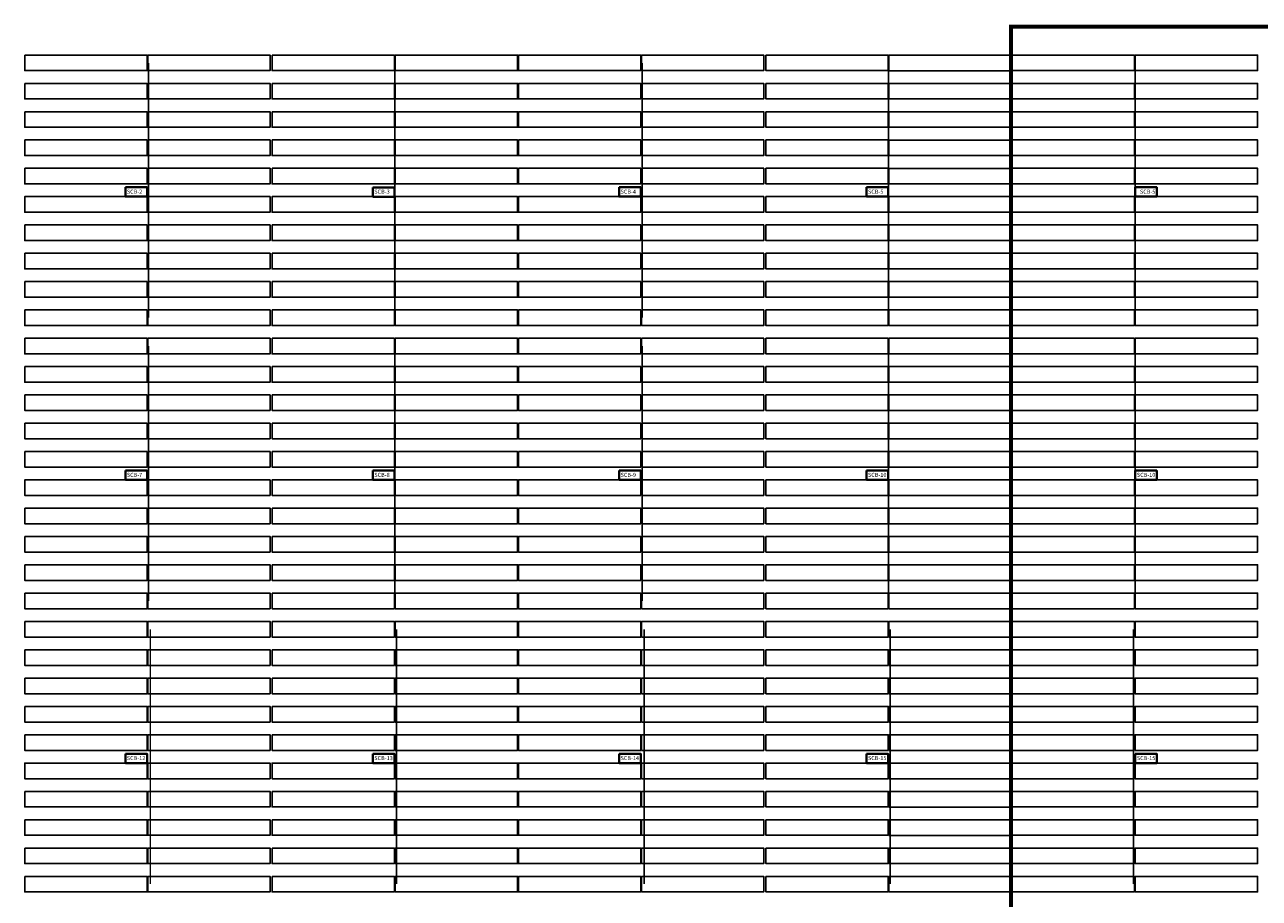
# Model space of a CAD drawing. Header units: inches. Extents: x 727810 to 1461440, y 2714588 to 5435005.
# Tile 63 of 233: x 728397 to 728702, y 2716105 to 2716320. Entities that reach past the tile are written whole.
import ezdxf

# ---------------------------------------------------------------- set-up
doc = ezdxf.new("R2010")
doc.units = ezdxf.units.IN
doc.header["$MEASUREMENT"] = 0
for name, color, linetype in [('BHEL Make', 1, 'Continuous'), ('Mundra 335', 7, 'Continuous'), ('POLYLINE', 3, 'Continuous'), ('SCB', 7, 'Continuous'), ('table number', 51, 'Continuous'), ('tranch', 7, 'Continuous')]:
    doc.layers.add(name, color=color, linetype=linetype)
doc.styles.get("Standard").update_dxf_attribs({"font": 'arial.ttf'})

# ---------------------------------------------------------------- blocks, each defined once
blk = doc.blocks.new('245')
at = {"layer": 'SCB', "lineweight": 40}
for points in [[(727940.22, 2716280.28), (727945.56, 2716280.28), (727945.56, 2716277.98)], [(727945.56, 2716277.98), (727940.22, 2716277.98), (727940.22, 2716280.28)]]:
    blk.add_lwpolyline(points, dxfattribs=at)

msp = doc.modelspace()

# ---------------------------------------------------------------- linework, layer by layer
at = {"layer": 'BHEL Make', "color": 1}
for points in [[(728580.51483, 2716312.97565), (728610.73483, 2716312.97565), (728610.73483, 2716309.11565), (728580.51483, 2716309.11565), (728580.51483, 2716312.97565)], [(728610.93476, 2716312.9704), (728641.15476, 2716312.9704), (728641.15476, 2716309.1104), (728610.93476, 2716309.1104), (728610.93476, 2716312.9704)], [(728641.35473, 2716312.97567), (728671.57473, 2716312.97567), (728671.57473, 2716309.11567), (728641.35473, 2716309.11567), (728641.35473, 2716312.97567)], [(728671.77483, 2716312.97565), (728701.99483, 2716312.97565), (728701.99483, 2716309.11565), (728671.77483, 2716309.11565), (728671.77483, 2716312.97565)], [(728580.51483, 2716305.97565), (728610.73483, 2716305.97565), (728610.73483, 2716302.11565), (728580.51483, 2716302.11565), (728580.51483, 2716305.97565)], [(728610.93476, 2716305.9704), (728641.15476, 2716305.9704), (728641.15476, 2716302.1104), (728610.93476, 2716302.1104), (728610.93476, 2716305.9704)], [(728641.35473, 2716305.97567), (728671.57473, 2716305.97567), (728671.57473, 2716302.11567), (728641.35473, 2716302.11567), (728641.35473, 2716305.97567)], [(728671.77483, 2716305.97565), (728701.99483, 2716305.97565), (728701.99483, 2716302.11565), (728671.77483, 2716302.11565), (728671.77483, 2716305.97565)], [(728580.51483, 2716298.97565), (728610.73483, 2716298.97565), (728610.73483, 2716295.11565), (728580.51483, 2716295.11565), (728580.51483, 2716298.97565)], [(728610.93476, 2716298.9704), (728641.15476, 2716298.9704), (728641.15476, 2716295.1104), (728610.93476, 2716295.1104), (728610.93476, 2716298.9704)], [(728641.35473, 2716298.97567), (728671.57473, 2716298.97567), (728671.57473, 2716295.11567), (728641.35473, 2716295.11567), (728641.35473, 2716298.97567)], [(728671.77483, 2716298.97565), (728701.99483, 2716298.97565), (728701.99483, 2716295.11565), (728671.77483, 2716295.11565), (728671.77483, 2716298.97565)], [(728580.51483, 2716291.97565), (728610.73483, 2716291.97565), (728610.73483, 2716288.11565), (728580.51483, 2716288.11565), (728580.51483, 2716291.97565)], [(728610.93476, 2716291.9704), (728641.15476, 2716291.9704), (728641.15476, 2716288.1104), (728610.93476, 2716288.1104), (728610.93476, 2716291.9704)], [(728641.35473, 2716291.97567), (728671.57473, 2716291.97567), (728671.57473, 2716288.11567), (728641.35473, 2716288.11567), (728641.35473, 2716291.97567)], [(728671.77483, 2716291.97565), (728701.99483, 2716291.97565), (728701.99483, 2716288.11565), (728671.77483, 2716288.11565), (728671.77483, 2716291.97565)], [(728580.51483, 2716284.97565), (728610.73483, 2716284.97565), (728610.73483, 2716281.11565), (728580.51483, 2716281.11565), (728580.51483, 2716284.97565)], [(728610.93476, 2716284.9704), (728641.15476, 2716284.9704), (728641.15476, 2716281.1104), (728610.93476, 2716281.1104), (728610.93476, 2716284.9704)], [(728641.35473, 2716284.97567), (728671.57473, 2716284.97567), (728671.57473, 2716281.11567), (728641.35473, 2716281.11567), (728641.35473, 2716284.97567)], [(728671.77483, 2716284.97565), (728701.99483, 2716284.97565), (728701.99483, 2716281.11565), (728671.77483, 2716281.11565), (728671.77483, 2716284.97565)], [(728641.15476, 2716280.27201), (728641.15476, 2716274.1104), (728610.93476, 2716274.1104), (728610.93476, 2716277.9704), (728641.15476, 2716277.9704)], [(728671.77483, 2716277.97565), (728701.99483, 2716277.97565), (728701.99483, 2716274.11565), (728671.77483, 2716274.11565), (728671.77483, 2716280.27726)], [(728610.73483, 2716277.97565), (728610.73483, 2716274.11565), (728580.51483, 2716274.11565), (728580.51483, 2716277.97565), (728610.73483, 2716277.97565)], [(728641.35473, 2716277.97567), (728671.57473, 2716277.97567), (728671.57473, 2716274.11567), (728641.35473, 2716274.11567), (728641.35473, 2716277.97567)], [(728580.51483, 2716270.97565), (728610.73483, 2716270.97565), (728610.73483, 2716267.11565), (728580.51483, 2716267.11565), (728580.51483, 2716270.97565)], [(728610.93476, 2716270.9704), (728641.15476, 2716270.9704), (728641.15476, 2716267.1104), (728610.93476, 2716267.1104), (728610.93476, 2716270.9704)], [(728641.35473, 2716270.97567), (728671.57473, 2716270.97567), (728671.57473, 2716267.11567), (728641.35473, 2716267.11567), (728641.35473, 2716270.97567)], [(728671.77483, 2716270.97565), (728701.99483, 2716270.97565), (728701.99483, 2716267.11565), (728671.77483, 2716267.11565), (728671.77483, 2716270.97565)], [(728580.51483, 2716263.97565), (728610.73483, 2716263.97565), (728610.73483, 2716260.11565), (728580.51483, 2716260.11565), (728580.51483, 2716263.97565)], [(728610.93476, 2716263.9704), (728641.15476, 2716263.9704), (728641.15476, 2716260.1104), (728610.93476, 2716260.1104), (728610.93476, 2716263.9704)], [(728641.35473, 2716263.97567), (728671.57473, 2716263.97567), (728671.57473, 2716260.11567), (728641.35473, 2716260.11567), (728641.35473, 2716263.97567)], [(728671.77483, 2716263.97565), (728701.99483, 2716263.97565), (728701.99483, 2716260.11565), (728671.77483, 2716260.11565), (728671.77483, 2716263.97565)], [(728580.51483, 2716256.97565), (728610.73483, 2716256.97565), (728610.73483, 2716253.11565), (728580.51483, 2716253.11565), (728580.51483, 2716256.97565)], [(728610.93476, 2716256.9704), (728641.15476, 2716256.9704), (728641.15476, 2716253.1104), (728610.93476, 2716253.1104), (728610.93476, 2716256.9704)], [(728641.35473, 2716256.97567), (728671.57473, 2716256.97567), (728671.57473, 2716253.11567), (728641.35473, 2716253.11567), (728641.35473, 2716256.97567)], [(728671.77483, 2716256.97565), (728701.99483, 2716256.97565), (728701.99483, 2716253.11565), (728671.77483, 2716253.11565), (728671.77483, 2716256.97565)], [(728580.51483, 2716249.97565), (728610.73483, 2716249.97565), (728610.73483, 2716246.11565), (728580.51483, 2716246.11565), (728580.51483, 2716249.97565)], [(728610.93476, 2716249.9704), (728641.15476, 2716249.9704), (728641.15476, 2716246.1104), (728610.93476, 2716246.1104), (728610.93476, 2716249.9704)], [(728641.35473, 2716249.97567), (728671.57473, 2716249.97567), (728671.57473, 2716246.11567), (728641.35473, 2716246.11567), (728641.35473, 2716249.97567)], [(728671.77483, 2716249.97565), (728701.99483, 2716249.97565), (728701.99483, 2716246.11565), (728671.77483, 2716246.11565), (728671.77483, 2716249.97565)], [(728580.51483, 2716242.97565), (728610.73483, 2716242.97565), (728610.73483, 2716239.11565), (728580.51483, 2716239.11565), (728580.51483, 2716242.97565)], [(728610.93476, 2716242.9704), (728641.15476, 2716242.9704), (728641.15476, 2716239.1104), (728610.93476, 2716239.1104), (728610.93476, 2716242.9704)], [(728641.35473, 2716242.97567), (728671.57473, 2716242.97567), (728671.57473, 2716239.11567), (728641.35473, 2716239.11567), (728641.35473, 2716242.97567)], [(728671.77483, 2716242.97565), (728701.99483, 2716242.97565), (728701.99483, 2716239.11565), (728671.77483, 2716239.11565), (728671.77483, 2716242.97565)], [(728580.51483, 2716235.97565), (728610.73483, 2716235.97565), (728610.73483, 2716232.11565), (728580.51483, 2716232.11565), (728580.51483, 2716235.97565)], [(728610.93476, 2716235.9704), (728641.15476, 2716235.9704), (728641.15476, 2716232.1104), (728610.93476, 2716232.1104), (728610.93476, 2716235.9704)], [(728641.35473, 2716235.97567), (728671.57473, 2716235.97567), (728671.57473, 2716232.11567), (728641.35473, 2716232.11567), (728641.35473, 2716235.97567)], [(728671.77483, 2716235.97565), (728701.99483, 2716235.97565), (728701.99483, 2716232.11565), (728671.77483, 2716232.11565), (728671.77483, 2716235.97565)], [(728580.51483, 2716228.97565), (728610.73483, 2716228.97565), (728610.73483, 2716225.11565), (728580.51483, 2716225.11565), (728580.51483, 2716228.97565)], [(728610.93476, 2716228.9704), (728641.15476, 2716228.9704), (728641.15476, 2716225.1104), (728610.93476, 2716225.1104), (728610.93476, 2716228.9704)], [(728641.35473, 2716228.97567), (728671.57473, 2716228.97567), (728671.57473, 2716225.11567), (728641.35473, 2716225.11567), (728641.35473, 2716228.97567)], [(728671.77483, 2716228.97565), (728701.99483, 2716228.97565), (728701.99483, 2716225.11565), (728671.77483, 2716225.11565), (728671.77483, 2716228.97565)], [(728580.51483, 2716221.97565), (728610.73483, 2716221.97565), (728610.73483, 2716218.11565), (728580.51483, 2716218.11565), (728580.51483, 2716221.97565)], [(728610.93476, 2716221.9704), (728641.15476, 2716221.9704), (728641.15476, 2716218.1104), (728610.93476, 2716218.1104), (728610.93476, 2716221.9704)], [(728641.35473, 2716221.97567), (728671.57473, 2716221.97567), (728671.57473, 2716218.11567), (728641.35473, 2716218.11567), (728641.35473, 2716221.97567)], [(728671.77483, 2716221.97565), (728701.99483, 2716221.97565), (728701.99483, 2716218.11565), (728671.77483, 2716218.11565), (728671.77483, 2716221.97565)], [(728580.51483, 2716214.97565), (728610.73483, 2716214.97565), (728610.73483, 2716211.11565), (728580.51483, 2716211.11565), (728580.51483, 2716214.97565)], [(728610.93476, 2716214.9704), (728641.15476, 2716214.9704), (728641.15476, 2716211.1104), (728610.93476, 2716211.1104), (728610.93476, 2716214.9704)], [(728641.35473, 2716214.97567), (728671.57473, 2716214.97567), (728671.57473, 2716211.11567), (728641.35473, 2716211.11567), (728641.35473, 2716214.97567)], [(728671.77483, 2716214.97565), (728701.99483, 2716214.97565), (728701.99483, 2716211.11565), (728671.77483, 2716211.11565), (728671.77483, 2716214.97565)], [(728641.15476, 2716210.27201), (728641.15476, 2716204.1104), (728610.93476, 2716204.1104), (728610.93476, 2716207.9704), (728641.15476, 2716207.9704)], [(728671.77483, 2716207.97565), (728701.99483, 2716207.97565), (728701.99483, 2716204.11565), (728671.77483, 2716204.11565), (728671.77483, 2716210.27726)], [(728610.73483, 2716207.97565), (728610.73483, 2716204.11565), (728580.51483, 2716204.11565), (728580.51483, 2716207.97565), (728610.73483, 2716207.97565)], [(728641.35473, 2716207.97567), (728671.57473, 2716207.97567), (728671.57473, 2716204.11567), (728641.35473, 2716204.11567), (728641.35473, 2716207.97567)], [(728580.51483, 2716200.97565), (728610.73483, 2716200.97565), (728610.73483, 2716197.11565), (728580.51483, 2716197.11565), (728580.51483, 2716200.97565)], [(728610.93476, 2716200.9704), (728641.15476, 2716200.9704), (728641.15476, 2716197.1104), (728610.93476, 2716197.1104), (728610.93476, 2716200.9704)], [(728641.35473, 2716200.97567), (728671.57473, 2716200.97567), (728671.57473, 2716197.11567), (728641.35473, 2716197.11567), (728641.35473, 2716200.97567)], [(728671.77483, 2716200.97565), (728701.99483, 2716200.97565), (728701.99483, 2716197.11565), (728671.77483, 2716197.11565), (728671.77483, 2716200.97565)], [(728580.51483, 2716193.97565), (728610.73483, 2716193.97565), (728610.73483, 2716190.11565), (728580.51483, 2716190.11565), (728580.51483, 2716193.97565)], [(728610.93476, 2716193.9704), (728641.15476, 2716193.9704), (728641.15476, 2716190.1104), (728610.93476, 2716190.1104), (728610.93476, 2716193.9704)], [(728641.35473, 2716193.97567), (728671.57473, 2716193.97567), (728671.57473, 2716190.11567), (728641.35473, 2716190.11567), (728641.35473, 2716193.97567)], [(728671.77483, 2716193.97565), (728701.99483, 2716193.97565), (728701.99483, 2716190.11565), (728671.77483, 2716190.11565), (728671.77483, 2716193.97565)], [(728580.51483, 2716186.97565), (728610.73483, 2716186.97565), (728610.73483, 2716183.11565), (728580.51483, 2716183.11565), (728580.51483, 2716186.97565)], [(728610.93476, 2716186.9704), (728641.15476, 2716186.9704), (728641.15476, 2716183.1104), (728610.93476, 2716183.1104), (728610.93476, 2716186.9704)], [(728641.35473, 2716186.97567), (728671.57473, 2716186.97567), (728671.57473, 2716183.11567), (728641.35473, 2716183.11567), (728641.35473, 2716186.97567)], [(728671.77483, 2716186.97565), (728701.99483, 2716186.97565), (728701.99483, 2716183.11565), (728671.77483, 2716183.11565), (728671.77483, 2716186.97565)], [(728580.51483, 2716179.97565), (728610.73483, 2716179.97565), (728610.73483, 2716176.11565), (728580.51483, 2716176.11565), (728580.51483, 2716179.97565)], [(728610.93476, 2716179.9704), (728641.15476, 2716179.9704), (728641.15476, 2716176.1104), (728610.93476, 2716176.1104), (728610.93476, 2716179.9704)], [(728641.35473, 2716179.97567), (728671.57473, 2716179.97567), (728671.57473, 2716176.11567), (728641.35473, 2716176.11567), (728641.35473, 2716179.97567)], [(728671.77483, 2716179.97565), (728701.99483, 2716179.97565), (728701.99483, 2716176.11565), (728671.77483, 2716176.11565), (728671.77483, 2716179.97565)], [(728580.51483, 2716172.97565), (728610.73483, 2716172.97565), (728610.73483, 2716169.11565), (728580.51483, 2716169.11565), (728580.51483, 2716172.97565)], [(728610.93476, 2716172.9704), (728641.15476, 2716172.9704), (728641.15476, 2716169.1104), (728610.93476, 2716169.1104), (728610.93476, 2716172.9704)], [(728641.35473, 2716172.97567), (728671.57473, 2716172.97567), (728671.57473, 2716169.11567), (728641.35473, 2716169.11567), (728641.35473, 2716172.97567)], [(728671.77483, 2716172.97565), (728701.99483, 2716172.97565), (728701.99483, 2716169.11565), (728671.77483, 2716169.11565), (728671.77483, 2716172.97565)], [(728580.51483, 2716165.97565), (728610.73483, 2716165.97565), (728610.73483, 2716162.11565), (728580.51483, 2716162.11565), (728580.51483, 2716165.97565)], [(728610.93476, 2716165.9704), (728641.15476, 2716165.9704), (728641.15476, 2716162.1104), (728610.93476, 2716162.1104), (728610.93476, 2716165.9704)], [(728641.35473, 2716165.97567), (728671.57473, 2716165.97567), (728671.57473, 2716162.11567), (728641.35473, 2716162.11567), (728641.35473, 2716165.97567)], [(728671.77483, 2716165.97565), (728701.99483, 2716165.97565), (728701.99483, 2716162.11565), (728671.77483, 2716162.11565), (728671.77483, 2716165.97565)], [(728580.51483, 2716158.97565), (728610.73483, 2716158.97565), (728610.73483, 2716155.11565), (728580.51483, 2716155.11565), (728580.51483, 2716158.97565)], [(728610.93476, 2716158.9704), (728641.15476, 2716158.9704), (728641.15476, 2716155.1104), (728610.93476, 2716155.1104), (728610.93476, 2716158.9704)], [(728641.35473, 2716158.97567), (728671.57473, 2716158.97567), (728671.57473, 2716155.11567), (728641.35473, 2716155.11567), (728641.35473, 2716158.97567)], [(728671.77483, 2716158.97565), (728701.99483, 2716158.97565), (728701.99483, 2716155.11565), (728671.77483, 2716155.11565), (728671.77483, 2716158.97565)], [(728580.51483, 2716151.97565), (728610.73483, 2716151.97565), (728610.73483, 2716148.11565), (728580.51483, 2716148.11565), (728580.51483, 2716151.97565)], [(728610.93476, 2716151.9704), (728641.15476, 2716151.9704), (728641.15476, 2716148.1104), (728610.93476, 2716148.1104), (728610.93476, 2716151.9704)], [(728641.35473, 2716151.97567), (728671.57473, 2716151.97567), (728671.57473, 2716148.11567), (728641.35473, 2716148.11567), (728641.35473, 2716151.97567)], [(728671.77483, 2716151.97565), (728701.99483, 2716151.97565), (728701.99483, 2716148.11565), (728671.77483, 2716148.11565), (728671.77483, 2716151.97565)], [(728580.51483, 2716144.97565), (728610.73483, 2716144.97565), (728610.73483, 2716141.11565), (728580.51483, 2716141.11565), (728580.51483, 2716144.97565)], [(728610.93476, 2716144.9704), (728641.15476, 2716144.9704), (728641.15476, 2716141.1104), (728610.93476, 2716141.1104), (728610.93476, 2716144.9704)], [(728641.35473, 2716144.97567), (728671.57473, 2716144.97567), (728671.57473, 2716141.11567), (728641.35473, 2716141.11567), (728641.35473, 2716144.97567)], [(728671.77483, 2716144.97565), (728701.99483, 2716144.97565), (728701.99483, 2716141.11565), (728671.77483, 2716141.11565), (728671.77483, 2716144.97565)], [(728610.73483, 2716140.27726), (728610.73483, 2716134.11565), (728580.51483, 2716134.11565), (728580.51483, 2716137.97565), (728610.73483, 2716137.97565)], [(728641.15476, 2716140.27201), (728641.15476, 2716134.1104), (728610.93476, 2716134.1104), (728610.93476, 2716137.9704), (728641.15476, 2716137.9704)], [(728671.77483, 2716137.97565), (728701.99483, 2716137.97565), (728701.99483, 2716134.11565), (728671.77483, 2716134.11565), (728671.77483, 2716140.27726)], [(728641.35473, 2716137.97567), (728671.57473, 2716137.97567), (728671.57473, 2716134.11567), (728641.35473, 2716134.11567), (728641.35473, 2716137.97567)], [(728580.51483, 2716130.97565), (728610.73483, 2716130.97565), (728610.73483, 2716127.11565), (728580.51483, 2716127.11565), (728580.51483, 2716130.97565)], [(728610.93476, 2716130.9704), (728641.15476, 2716130.9704), (728641.15476, 2716127.1104), (728610.93476, 2716127.1104), (728610.93476, 2716130.9704)], [(728641.35473, 2716130.97567), (728671.57473, 2716130.97567), (728671.57473, 2716127.11567), (728641.35473, 2716127.11567), (728641.35473, 2716130.97567)], [(728671.77483, 2716130.97565), (728701.99483, 2716130.97565), (728701.99483, 2716127.11565), (728671.77483, 2716127.11565), (728671.77483, 2716130.97565)], [(728580.51483, 2716123.97565), (728610.73483, 2716123.97565), (728610.73483, 2716120.11565), (728580.51483, 2716120.11565), (728580.51483, 2716123.97565)], [(728610.93476, 2716123.9704), (728641.15476, 2716123.9704), (728641.15476, 2716120.1104), (728610.93476, 2716120.1104), (728610.93476, 2716123.9704)], [(728641.35473, 2716123.97567), (728671.57473, 2716123.97567), (728671.57473, 2716120.11567), (728641.35473, 2716120.11567), (728641.35473, 2716123.97567)], [(728671.77483, 2716123.97565), (728701.99483, 2716123.97565), (728701.99483, 2716120.11565), (728671.77483, 2716120.11565), (728671.77483, 2716123.97565)], [(728580.51483, 2716116.97565), (728610.73483, 2716116.97565), (728610.73483, 2716113.11565), (728580.51483, 2716113.11565), (728580.51483, 2716116.97565)], [(728610.93476, 2716116.9704), (728641.15476, 2716116.9704), (728641.15476, 2716113.1104), (728610.93476, 2716113.1104), (728610.93476, 2716116.9704)], [(728641.35473, 2716116.97567), (728671.57473, 2716116.97567), (728671.57473, 2716113.11567), (728641.35473, 2716113.11567), (728641.35473, 2716116.97567)], [(728671.77483, 2716116.97565), (728701.99483, 2716116.97565), (728701.99483, 2716113.11565), (728671.77483, 2716113.11565), (728671.77483, 2716116.97565)], [(728580.51483, 2716109.97565), (728610.73483, 2716109.97565), (728610.73483, 2716106.11565), (728580.51483, 2716106.11565), (728580.51483, 2716109.97565)], [(728610.93476, 2716109.9704), (728641.15476, 2716109.9704), (728641.15476, 2716106.1104), (728610.93476, 2716106.1104), (728610.93476, 2716109.9704)], [(728641.35473, 2716109.97567), (728671.57473, 2716109.97567), (728671.57473, 2716106.11567), (728641.35473, 2716106.11567), (728641.35473, 2716109.97567)], [(728671.77483, 2716109.97565), (728701.99483, 2716109.97565), (728701.99483, 2716106.11565), (728671.77483, 2716106.11565), (728671.77483, 2716109.97565)]]:
    msp.add_lwpolyline(points, dxfattribs=at)
at = {"layer": 'Mundra 335', "color": 2}
for points in [[(728397.39483, 2716312.97565), (728427.61483, 2716312.97565), (728427.61483, 2716309.11565), (728397.39483, 2716309.11565), (728397.39483, 2716312.97565)], [(728427.81483, 2716312.97565), (728458.03483, 2716312.97565), (728458.03483, 2716309.11565), (728427.81483, 2716309.11565), (728427.81483, 2716312.97565)], [(728458.53483, 2716312.97565), (728488.75483, 2716312.97565), (728488.75483, 2716309.11565), (728458.53483, 2716309.11565), (728458.53483, 2716312.97565)], [(728488.95483, 2716312.97565), (728519.17483, 2716312.97565), (728519.17483, 2716309.11565), (728488.95483, 2716309.11565), (728488.95483, 2716312.97565)], [(728519.37483, 2716312.97565), (728549.59483, 2716312.97565), (728549.59483, 2716309.11565), (728519.37483, 2716309.11565), (728519.37483, 2716312.97565)], [(728549.79483, 2716312.97565), (728580.01483, 2716312.97565), (728580.01483, 2716309.11565), (728549.79483, 2716309.11565), (728549.79483, 2716312.97565)], [(728397.39483, 2716305.97565), (728427.61483, 2716305.97565), (728427.61483, 2716302.11565), (728397.39483, 2716302.11565), (728397.39483, 2716305.97565)], [(728427.81483, 2716305.97565), (728458.03483, 2716305.97565), (728458.03483, 2716302.11565), (728427.81483, 2716302.11565), (728427.81483, 2716305.97565)], [(728458.53483, 2716305.97565), (728488.75483, 2716305.97565), (728488.75483, 2716302.11565), (728458.53483, 2716302.11565), (728458.53483, 2716305.97565)], [(728488.95483, 2716305.97565), (728519.17483, 2716305.97565), (728519.17483, 2716302.11565), (728488.95483, 2716302.11565), (728488.95483, 2716305.97565)], [(728519.37483, 2716305.97565), (728549.59483, 2716305.97565), (728549.59483, 2716302.11565), (728519.37483, 2716302.11565), (728519.37483, 2716305.97565)], [(728549.79483, 2716305.97565), (728580.01483, 2716305.97565), (728580.01483, 2716302.11565), (728549.79483, 2716302.11565), (728549.79483, 2716305.97565)], [(728397.39483, 2716298.97565), (728427.61483, 2716298.97565), (728427.61483, 2716295.11565), (728397.39483, 2716295.11565), (728397.39483, 2716298.97565)], [(728427.81483, 2716298.97565), (728458.03483, 2716298.97565), (728458.03483, 2716295.11565), (728427.81483, 2716295.11565), (728427.81483, 2716298.97565)], [(728458.53483, 2716298.97565), (728488.75483, 2716298.97565), (728488.75483, 2716295.11565), (728458.53483, 2716295.11565), (728458.53483, 2716298.97565)], [(728488.95483, 2716298.97565), (728519.17483, 2716298.97565), (728519.17483, 2716295.11565), (728488.95483, 2716295.11565), (728488.95483, 2716298.97565)], [(728519.37483, 2716298.97565), (728549.59483, 2716298.97565), (728549.59483, 2716295.11565), (728519.37483, 2716295.11565), (728519.37483, 2716298.97565)], [(728549.79483, 2716298.97565), (728580.01483, 2716298.97565), (728580.01483, 2716295.11565), (728549.79483, 2716295.11565), (728549.79483, 2716298.97565)], [(728397.39483, 2716291.97565), (728427.61483, 2716291.97565), (728427.61483, 2716288.11565), (728397.39483, 2716288.11565), (728397.39483, 2716291.97565)], [(728427.81483, 2716291.97565), (728458.03483, 2716291.97565), (728458.03483, 2716288.11565), (728427.81483, 2716288.11565), (728427.81483, 2716291.97565)], [(728458.53483, 2716291.97565), (728488.75483, 2716291.97565), (728488.75483, 2716288.11565), (728458.53483, 2716288.11565), (728458.53483, 2716291.97565)], [(728488.95483, 2716291.97565), (728519.17483, 2716291.97565), (728519.17483, 2716288.11565), (728488.95483, 2716288.11565), (728488.95483, 2716291.97565)], [(728519.37483, 2716291.97565), (728549.59483, 2716291.97565), (728549.59483, 2716288.11565), (728519.37483, 2716288.11565), (728519.37483, 2716291.97565)], [(728549.79483, 2716291.97565), (728580.01483, 2716291.97565), (728580.01483, 2716288.11565), (728549.79483, 2716288.11565), (728549.79483, 2716291.97565)], [(728397.39483, 2716284.97565), (728427.61483, 2716284.97565), (728427.61483, 2716281.11565), (728397.39483, 2716281.11565), (728397.39483, 2716284.97565)], [(728427.81483, 2716284.97565), (728458.03483, 2716284.97565), (728458.03483, 2716281.11565), (728427.81483, 2716281.11565), (728427.81483, 2716284.97565)], [(728458.53483, 2716284.97565), (728488.75483, 2716284.97565), (728488.75483, 2716281.11565), (728458.53483, 2716281.11565), (728458.53483, 2716284.97565)], [(728488.95483, 2716284.97565), (728519.17483, 2716284.97565), (728519.17483, 2716281.11565), (728488.95483, 2716281.11565), (728488.95483, 2716284.97565)], [(728519.37483, 2716284.97565), (728549.59483, 2716284.97565), (728549.59483, 2716281.11565), (728519.37483, 2716281.11565), (728519.37483, 2716284.97565)], [(728549.79483, 2716284.97565), (728580.01483, 2716284.97565), (728580.01483, 2716281.11565), (728549.79483, 2716281.11565), (728549.79483, 2716284.97565)], [(728427.61483, 2716280.27726), (728427.61483, 2716274.11565), (728397.39483, 2716274.11565), (728397.39483, 2716277.97565), (728427.61483, 2716277.97565)], [(728488.75483, 2716280.27726), (728488.75483, 2716274.11565), (728458.53483, 2716274.11565), (728458.53483, 2716277.97565), (728488.75483, 2716277.97565)], [(728549.59483, 2716280.27726), (728549.59483, 2716274.11565), (728519.37483, 2716274.11565), (728519.37483, 2716277.97565), (728549.59483, 2716277.97565)], [(728427.81483, 2716277.97565), (728458.03483, 2716277.97565), (728458.03483, 2716274.11565), (728427.81483, 2716274.11565), (728427.81483, 2716277.97565)], [(728488.95483, 2716277.97565), (728519.17483, 2716277.97565), (728519.17483, 2716274.11565), (728488.95483, 2716274.11565), (728488.95483, 2716277.97565)], [(728549.79483, 2716277.97565), (728580.01483, 2716277.97565), (728580.01483, 2716274.11565), (728549.79483, 2716274.11565), (728549.79483, 2716277.97565)], [(728397.39483, 2716270.97565), (728427.61483, 2716270.97565), (728427.61483, 2716267.11565), (728397.39483, 2716267.11565), (728397.39483, 2716270.97565)], [(728427.81483, 2716270.97565), (728458.03483, 2716270.97565), (728458.03483, 2716267.11565), (728427.81483, 2716267.11565), (728427.81483, 2716270.97565)], [(728458.53483, 2716270.97565), (728488.75483, 2716270.97565), (728488.75483, 2716267.11565), (728458.53483, 2716267.11565), (728458.53483, 2716270.97565)], [(728488.95483, 2716270.97565), (728519.17483, 2716270.97565), (728519.17483, 2716267.11565), (728488.95483, 2716267.11565), (728488.95483, 2716270.97565)], [(728519.37483, 2716270.97565), (728549.59483, 2716270.97565), (728549.59483, 2716267.11565), (728519.37483, 2716267.11565), (728519.37483, 2716270.97565)], [(728549.79483, 2716270.97565), (728580.01483, 2716270.97565), (728580.01483, 2716267.11565), (728549.79483, 2716267.11565), (728549.79483, 2716270.97565)], [(728397.39483, 2716263.97565), (728427.61483, 2716263.97565), (728427.61483, 2716260.11565), (728397.39483, 2716260.11565), (728397.39483, 2716263.97565)], [(728427.81483, 2716263.97565), (728458.03483, 2716263.97565), (728458.03483, 2716260.11565), (728427.81483, 2716260.11565), (728427.81483, 2716263.97565)], [(728458.53483, 2716263.97565), (728488.75483, 2716263.97565), (728488.75483, 2716260.11565), (728458.53483, 2716260.11565), (728458.53483, 2716263.97565)], [(728488.95483, 2716263.97565), (728519.17483, 2716263.97565), (728519.17483, 2716260.11565), (728488.95483, 2716260.11565), (728488.95483, 2716263.97565)], [(728519.37483, 2716263.97565), (728549.59483, 2716263.97565), (728549.59483, 2716260.11565), (728519.37483, 2716260.11565), (728519.37483, 2716263.97565)], [(728549.79483, 2716263.97565), (728580.01483, 2716263.97565), (728580.01483, 2716260.11565), (728549.79483, 2716260.11565), (728549.79483, 2716263.97565)], [(728397.39483, 2716256.97565), (728427.61483, 2716256.97565), (728427.61483, 2716253.11565), (728397.39483, 2716253.11565), (728397.39483, 2716256.97565)], [(728427.81483, 2716256.97565), (728458.03483, 2716256.97565), (728458.03483, 2716253.11565), (728427.81483, 2716253.11565), (728427.81483, 2716256.97565)], [(728458.53483, 2716256.97565), (728488.75483, 2716256.97565), (728488.75483, 2716253.11565), (728458.53483, 2716253.11565), (728458.53483, 2716256.97565)], [(728488.95483, 2716256.97565), (728519.17483, 2716256.97565), (728519.17483, 2716253.11565), (728488.95483, 2716253.11565), (728488.95483, 2716256.97565)], [(728519.37483, 2716256.97565), (728549.59483, 2716256.97565), (728549.59483, 2716253.11565), (728519.37483, 2716253.11565), (728519.37483, 2716256.97565)], [(728549.79483, 2716256.97565), (728580.01483, 2716256.97565), (728580.01483, 2716253.11565), (728549.79483, 2716253.11565), (728549.79483, 2716256.97565)], [(728397.39483, 2716249.97565), (728427.61483, 2716249.97565), (728427.61483, 2716246.11565), (728397.39483, 2716246.11565), (728397.39483, 2716249.97565)], [(728427.81483, 2716249.97565), (728458.03483, 2716249.97565), (728458.03483, 2716246.11565), (728427.81483, 2716246.11565), (728427.81483, 2716249.97565)], [(728458.53483, 2716249.97565), (728488.75483, 2716249.97565), (728488.75483, 2716246.11565), (728458.53483, 2716246.11565), (728458.53483, 2716249.97565)], [(728488.95483, 2716249.97565), (728519.17483, 2716249.97565), (728519.17483, 2716246.11565), (728488.95483, 2716246.11565), (728488.95483, 2716249.97565)], [(728519.37483, 2716249.97565), (728549.59483, 2716249.97565), (728549.59483, 2716246.11565), (728519.37483, 2716246.11565), (728519.37483, 2716249.97565)], [(728549.79483, 2716249.97565), (728580.01483, 2716249.97565), (728580.01483, 2716246.11565), (728549.79483, 2716246.11565), (728549.79483, 2716249.97565)], [(728397.39483, 2716242.97565), (728427.61483, 2716242.97565), (728427.61483, 2716239.11565), (728397.39483, 2716239.11565), (728397.39483, 2716242.97565)], [(728427.81483, 2716242.97565), (728458.03483, 2716242.97565), (728458.03483, 2716239.11565), (728427.81483, 2716239.11565), (728427.81483, 2716242.97565)], [(728458.53483, 2716242.97565), (728488.75483, 2716242.97565), (728488.75483, 2716239.11565), (728458.53483, 2716239.11565), (728458.53483, 2716242.97565)], [(728488.95483, 2716242.97565), (728519.17483, 2716242.97565), (728519.17483, 2716239.11565), (728488.95483, 2716239.11565), (728488.95483, 2716242.97565)], [(728519.37483, 2716242.97565), (728549.59483, 2716242.97565), (728549.59483, 2716239.11565), (728519.37483, 2716239.11565), (728519.37483, 2716242.97565)], [(728549.79483, 2716242.97565), (728580.01483, 2716242.97565), (728580.01483, 2716239.11565), (728549.79483, 2716239.11565), (728549.79483, 2716242.97565)], [(728397.39483, 2716235.97565), (728427.61483, 2716235.97565), (728427.61483, 2716232.11565), (728397.39483, 2716232.11565), (728397.39483, 2716235.97565)], [(728427.81483, 2716235.97565), (728458.03483, 2716235.97565), (728458.03483, 2716232.11565), (728427.81483, 2716232.11565), (728427.81483, 2716235.97565)], [(728458.53483, 2716235.97565), (728488.75483, 2716235.97565), (728488.75483, 2716232.11565), (728458.53483, 2716232.11565), (728458.53483, 2716235.97565)], [(728488.95483, 2716235.97565), (728519.17483, 2716235.97565), (728519.17483, 2716232.11565), (728488.95483, 2716232.11565), (728488.95483, 2716235.97565)], [(728519.37483, 2716235.97565), (728549.59483, 2716235.97565), (728549.59483, 2716232.11565), (728519.37483, 2716232.11565), (728519.37483, 2716235.97565)], [(728549.79483, 2716235.97565), (728580.01483, 2716235.97565), (728580.01483, 2716232.11565), (728549.79483, 2716232.11565), (728549.79483, 2716235.97565)], [(728397.39483, 2716228.97565), (728427.61483, 2716228.97565), (728427.61483, 2716225.11565), (728397.39483, 2716225.11565), (728397.39483, 2716228.97565)], [(728427.81483, 2716228.97565), (728458.03483, 2716228.97565), (728458.03483, 2716225.11565), (728427.81483, 2716225.11565), (728427.81483, 2716228.97565)], [(728458.53483, 2716228.97565), (728488.75483, 2716228.97565), (728488.75483, 2716225.11565), (728458.53483, 2716225.11565), (728458.53483, 2716228.97565)], [(728488.95483, 2716228.97565), (728519.17483, 2716228.97565), (728519.17483, 2716225.11565), (728488.95483, 2716225.11565), (728488.95483, 2716228.97565)], [(728519.37483, 2716228.97565), (728549.59483, 2716228.97565), (728549.59483, 2716225.11565), (728519.37483, 2716225.11565), (728519.37483, 2716228.97565)], [(728549.79483, 2716228.97565), (728580.01483, 2716228.97565), (728580.01483, 2716225.11565), (728549.79483, 2716225.11565), (728549.79483, 2716228.97565)], [(728397.39483, 2716221.97565), (728427.61483, 2716221.97565), (728427.61483, 2716218.11565), (728397.39483, 2716218.11565), (728397.39483, 2716221.97565)], [(728427.81483, 2716221.97565), (728458.03483, 2716221.97565), (728458.03483, 2716218.11565), (728427.81483, 2716218.11565), (728427.81483, 2716221.97565)], [(728458.53483, 2716221.97565), (728488.75483, 2716221.97565), (728488.75483, 2716218.11565), (728458.53483, 2716218.11565), (728458.53483, 2716221.97565)], [(728488.95483, 2716221.97565), (728519.17483, 2716221.97565), (728519.17483, 2716218.11565), (728488.95483, 2716218.11565), (728488.95483, 2716221.97565)], [(728519.37483, 2716221.97565), (728549.59483, 2716221.97565), (728549.59483, 2716218.11565), (728519.37483, 2716218.11565), (728519.37483, 2716221.97565)], [(728549.79483, 2716221.97565), (728580.01483, 2716221.97565), (728580.01483, 2716218.11565), (728549.79483, 2716218.11565), (728549.79483, 2716221.97565)], [(728397.39483, 2716214.97565), (728427.61483, 2716214.97565), (728427.61483, 2716211.11565), (728397.39483, 2716211.11565), (728397.39483, 2716214.97565)], [(728427.81483, 2716214.97565), (728458.03483, 2716214.97565), (728458.03483, 2716211.11565), (728427.81483, 2716211.11565), (728427.81483, 2716214.97565)], [(728458.53483, 2716214.97565), (728488.75483, 2716214.97565), (728488.75483, 2716211.11565), (728458.53483, 2716211.11565), (728458.53483, 2716214.97565)], [(728488.95483, 2716214.97565), (728519.17483, 2716214.97565), (728519.17483, 2716211.11565), (728488.95483, 2716211.11565), (728488.95483, 2716214.97565)], [(728519.37483, 2716214.97565), (728549.59483, 2716214.97565), (728549.59483, 2716211.11565), (728519.37483, 2716211.11565), (728519.37483, 2716214.97565)], [(728549.79483, 2716214.97565), (728580.01483, 2716214.97565), (728580.01483, 2716211.11565), (728549.79483, 2716211.11565), (728549.79483, 2716214.97565)], [(728427.61483, 2716210.27726), (728427.61483, 2716204.11565), (728397.39483, 2716204.11565), (728397.39483, 2716207.97565), (728427.61483, 2716207.97565)], [(728488.75483, 2716210.27726), (728488.75483, 2716204.11565), (728458.53483, 2716204.11565), (728458.53483, 2716207.97565), (728488.75483, 2716207.97565)], [(728549.59483, 2716210.27726), (728549.59483, 2716204.11565), (728519.37483, 2716204.11565), (728519.37483, 2716207.97565), (728549.59483, 2716207.97565)], [(728427.81483, 2716207.97565), (728458.03483, 2716207.97565), (728458.03483, 2716204.11565), (728427.81483, 2716204.11565), (728427.81483, 2716207.97565)], [(728488.95483, 2716207.97565), (728519.17483, 2716207.97565), (728519.17483, 2716204.11565), (728488.95483, 2716204.11565), (728488.95483, 2716207.97565)], [(728549.79483, 2716207.97565), (728580.01483, 2716207.97565), (728580.01483, 2716204.11565), (728549.79483, 2716204.11565), (728549.79483, 2716207.97565)], [(728397.39483, 2716200.97565), (728427.61483, 2716200.97565), (728427.61483, 2716197.11565), (728397.39483, 2716197.11565), (728397.39483, 2716200.97565)], [(728427.81483, 2716200.97565), (728458.03483, 2716200.97565), (728458.03483, 2716197.11565), (728427.81483, 2716197.11565), (728427.81483, 2716200.97565)], [(728458.53483, 2716200.97565), (728488.75483, 2716200.97565), (728488.75483, 2716197.11565), (728458.53483, 2716197.11565), (728458.53483, 2716200.97565)], [(728488.95483, 2716200.97565), (728519.17483, 2716200.97565), (728519.17483, 2716197.11565), (728488.95483, 2716197.11565), (728488.95483, 2716200.97565)], [(728519.37483, 2716200.97565), (728549.59483, 2716200.97565), (728549.59483, 2716197.11565), (728519.37483, 2716197.11565), (728519.37483, 2716200.97565)], [(728549.79483, 2716200.97565), (728580.01483, 2716200.97565), (728580.01483, 2716197.11565), (728549.79483, 2716197.11565), (728549.79483, 2716200.97565)], [(728397.39483, 2716193.97565), (728427.61483, 2716193.97565), (728427.61483, 2716190.11565), (728397.39483, 2716190.11565), (728397.39483, 2716193.97565)], [(728427.81483, 2716193.97565), (728458.03483, 2716193.97565), (728458.03483, 2716190.11565), (728427.81483, 2716190.11565), (728427.81483, 2716193.97565)], [(728458.53483, 2716193.97565), (728488.75483, 2716193.97565), (728488.75483, 2716190.11565), (728458.53483, 2716190.11565), (728458.53483, 2716193.97565)], [(728488.95483, 2716193.97565), (728519.17483, 2716193.97565), (728519.17483, 2716190.11565), (728488.95483, 2716190.11565), (728488.95483, 2716193.97565)], [(728519.37483, 2716193.97565), (728549.59483, 2716193.97565), (728549.59483, 2716190.11565), (728519.37483, 2716190.11565), (728519.37483, 2716193.97565)], [(728549.79483, 2716193.97565), (728580.01483, 2716193.97565), (728580.01483, 2716190.11565), (728549.79483, 2716190.11565), (728549.79483, 2716193.97565)], [(728397.39483, 2716186.97565), (728427.61483, 2716186.97565), (728427.61483, 2716183.11565), (728397.39483, 2716183.11565), (728397.39483, 2716186.97565)], [(728427.81483, 2716186.97565), (728458.03483, 2716186.97565), (728458.03483, 2716183.11565), (728427.81483, 2716183.11565), (728427.81483, 2716186.97565)], [(728458.53483, 2716186.97565), (728488.75483, 2716186.97565), (728488.75483, 2716183.11565), (728458.53483, 2716183.11565), (728458.53483, 2716186.97565)], [(728488.95483, 2716186.97565), (728519.17483, 2716186.97565), (728519.17483, 2716183.11565), (728488.95483, 2716183.11565), (728488.95483, 2716186.97565)], [(728519.37483, 2716186.97565), (728549.59483, 2716186.97565), (728549.59483, 2716183.11565), (728519.37483, 2716183.11565), (728519.37483, 2716186.97565)], [(728549.79483, 2716186.97565), (728580.01483, 2716186.97565), (728580.01483, 2716183.11565), (728549.79483, 2716183.11565), (728549.79483, 2716186.97565)], [(728397.39483, 2716179.97565), (728427.61483, 2716179.97565), (728427.61483, 2716176.11565), (728397.39483, 2716176.11565), (728397.39483, 2716179.97565)], [(728427.81483, 2716179.97565), (728458.03483, 2716179.97565), (728458.03483, 2716176.11565), (728427.81483, 2716176.11565), (728427.81483, 2716179.97565)], [(728458.53483, 2716179.97565), (728488.75483, 2716179.97565), (728488.75483, 2716176.11565), (728458.53483, 2716176.11565), (728458.53483, 2716179.97565)], [(728488.95483, 2716179.97565), (728519.17483, 2716179.97565), (728519.17483, 2716176.11565), (728488.95483, 2716176.11565), (728488.95483, 2716179.97565)], [(728519.37483, 2716179.97565), (728549.59483, 2716179.97565), (728549.59483, 2716176.11565), (728519.37483, 2716176.11565), (728519.37483, 2716179.97565)], [(728549.79483, 2716179.97565), (728580.01483, 2716179.97565), (728580.01483, 2716176.11565), (728549.79483, 2716176.11565), (728549.79483, 2716179.97565)], [(728397.39483, 2716172.97565), (728427.61483, 2716172.97565), (728427.61483, 2716169.11565), (728397.39483, 2716169.11565), (728397.39483, 2716172.97565)], [(728427.81483, 2716172.97565), (728458.03483, 2716172.97565), (728458.03483, 2716169.11565), (728427.81483, 2716169.11565), (728427.81483, 2716172.97565)], [(728458.53483, 2716172.97565), (728488.75483, 2716172.97565), (728488.75483, 2716169.11565), (728458.53483, 2716169.11565), (728458.53483, 2716172.97565)], [(728488.95483, 2716172.97565), (728519.17483, 2716172.97565), (728519.17483, 2716169.11565), (728488.95483, 2716169.11565), (728488.95483, 2716172.97565)], [(728519.37483, 2716172.97565), (728549.59483, 2716172.97565), (728549.59483, 2716169.11565), (728519.37483, 2716169.11565), (728519.37483, 2716172.97565)], [(728549.79483, 2716172.97565), (728580.01483, 2716172.97565), (728580.01483, 2716169.11565), (728549.79483, 2716169.11565), (728549.79483, 2716172.97565)], [(728397.39483, 2716165.97565), (728427.61483, 2716165.97565), (728427.61483, 2716162.11565), (728397.39483, 2716162.11565), (728397.39483, 2716165.97565)], [(728427.81483, 2716165.97565), (728458.03483, 2716165.97565), (728458.03483, 2716162.11565), (728427.81483, 2716162.11565), (728427.81483, 2716165.97565)], [(728458.53483, 2716165.97565), (728488.75483, 2716165.97565), (728488.75483, 2716162.11565), (728458.53483, 2716162.11565), (728458.53483, 2716165.97565)], [(728488.95483, 2716165.97565), (728519.17483, 2716165.97565), (728519.17483, 2716162.11565), (728488.95483, 2716162.11565), (728488.95483, 2716165.97565)], [(728519.37483, 2716165.97565), (728549.59483, 2716165.97565), (728549.59483, 2716162.11565), (728519.37483, 2716162.11565), (728519.37483, 2716165.97565)], [(728549.79483, 2716165.97565), (728580.01483, 2716165.97565), (728580.01483, 2716162.11565), (728549.79483, 2716162.11565), (728549.79483, 2716165.97565)], [(728397.39483, 2716158.97565), (728427.61483, 2716158.97565), (728427.61483, 2716155.11565), (728397.39483, 2716155.11565), (728397.39483, 2716158.97565)], [(728427.81483, 2716158.97565), (728458.03483, 2716158.97565), (728458.03483, 2716155.11565), (728427.81483, 2716155.11565), (728427.81483, 2716158.97565)], [(728458.53483, 2716158.97565), (728488.75483, 2716158.97565), (728488.75483, 2716155.11565), (728458.53483, 2716155.11565), (728458.53483, 2716158.97565)], [(728488.95483, 2716158.97565), (728519.17483, 2716158.97565), (728519.17483, 2716155.11565), (728488.95483, 2716155.11565), (728488.95483, 2716158.97565)], [(728519.37483, 2716158.97565), (728549.59483, 2716158.97565), (728549.59483, 2716155.11565), (728519.37483, 2716155.11565), (728519.37483, 2716158.97565)], [(728549.79483, 2716158.97565), (728580.01483, 2716158.97565), (728580.01483, 2716155.11565), (728549.79483, 2716155.11565), (728549.79483, 2716158.97565)], [(728397.39483, 2716151.97565), (728427.61483, 2716151.97565), (728427.61483, 2716148.11565), (728397.39483, 2716148.11565), (728397.39483, 2716151.97565)], [(728427.81483, 2716151.97565), (728458.03483, 2716151.97565), (728458.03483, 2716148.11565), (728427.81483, 2716148.11565), (728427.81483, 2716151.97565)], [(728458.53483, 2716151.97565), (728488.75483, 2716151.97565), (728488.75483, 2716148.11565), (728458.53483, 2716148.11565), (728458.53483, 2716151.97565)], [(728488.95483, 2716151.97565), (728519.17483, 2716151.97565), (728519.17483, 2716148.11565), (728488.95483, 2716148.11565), (728488.95483, 2716151.97565)], [(728519.37483, 2716151.97565), (728549.59483, 2716151.97565), (728549.59483, 2716148.11565), (728519.37483, 2716148.11565), (728519.37483, 2716151.97565)], [(728549.79483, 2716151.97565), (728580.01483, 2716151.97565), (728580.01483, 2716148.11565), (728549.79483, 2716148.11565), (728549.79483, 2716151.97565)], [(728397.39483, 2716144.97565), (728427.61483, 2716144.97565), (728427.61483, 2716141.11565), (728397.39483, 2716141.11565), (728397.39483, 2716144.97565)], [(728427.81483, 2716144.97565), (728458.03483, 2716144.97565), (728458.03483, 2716141.11565), (728427.81483, 2716141.11565), (728427.81483, 2716144.97565)], [(728458.53483, 2716144.97565), (728488.75483, 2716144.97565), (728488.75483, 2716141.11565), (728458.53483, 2716141.11565), (728458.53483, 2716144.97565)], [(728488.95483, 2716144.97565), (728519.17483, 2716144.97565), (728519.17483, 2716141.11565), (728488.95483, 2716141.11565), (728488.95483, 2716144.97565)], [(728519.37483, 2716144.97565), (728549.59483, 2716144.97565), (728549.59483, 2716141.11565), (728519.37483, 2716141.11565), (728519.37483, 2716144.97565)], [(728549.79483, 2716144.97565), (728580.01483, 2716144.97565), (728580.01483, 2716141.11565), (728549.79483, 2716141.11565), (728549.79483, 2716144.97565)], [(728427.61483, 2716140.27726), (728427.61483, 2716134.11565), (728397.39483, 2716134.11565), (728397.39483, 2716137.97565), (728427.61483, 2716137.97565)], [(728488.75483, 2716140.27726), (728488.75483, 2716134.11565), (728458.53483, 2716134.11565), (728458.53483, 2716137.97565), (728488.75483, 2716137.97565)], [(728549.59483, 2716140.27726), (728549.59483, 2716134.11565), (728519.37483, 2716134.11565), (728519.37483, 2716137.97565), (728549.59483, 2716137.97565)], [(728427.81483, 2716137.97565), (728458.03483, 2716137.97565), (728458.03483, 2716134.11565), (728427.81483, 2716134.11565), (728427.81483, 2716137.97565)], [(728488.95483, 2716137.97565), (728519.17483, 2716137.97565), (728519.17483, 2716134.11565), (728488.95483, 2716134.11565), (728488.95483, 2716137.97565)], [(728549.79483, 2716137.97565), (728580.01483, 2716137.97565), (728580.01483, 2716134.11565), (728549.79483, 2716134.11565), (728549.79483, 2716137.97565)], [(728397.39483, 2716130.97565), (728427.61483, 2716130.97565), (728427.61483, 2716127.11565), (728397.39483, 2716127.11565), (728397.39483, 2716130.97565)], [(728427.81483, 2716130.97565), (728458.03483, 2716130.97565), (728458.03483, 2716127.11565), (728427.81483, 2716127.11565), (728427.81483, 2716130.97565)], [(728458.53483, 2716130.97565), (728488.75483, 2716130.97565), (728488.75483, 2716127.11565), (728458.53483, 2716127.11565), (728458.53483, 2716130.97565)], [(728488.95483, 2716130.97565), (728519.17483, 2716130.97565), (728519.17483, 2716127.11565), (728488.95483, 2716127.11565), (728488.95483, 2716130.97565)], [(728519.37483, 2716130.97565), (728549.59483, 2716130.97565), (728549.59483, 2716127.11565), (728519.37483, 2716127.11565), (728519.37483, 2716130.97565)], [(728549.79483, 2716130.97565), (728580.01483, 2716130.97565), (728580.01483, 2716127.11565), (728549.79483, 2716127.11565), (728549.79483, 2716130.97565)], [(728397.39483, 2716123.97565), (728427.61483, 2716123.97565), (728427.61483, 2716120.11565), (728397.39483, 2716120.11565), (728397.39483, 2716123.97565)], [(728427.81483, 2716123.97565), (728458.03483, 2716123.97565), (728458.03483, 2716120.11565), (728427.81483, 2716120.11565), (728427.81483, 2716123.97565)], [(728458.53483, 2716123.97565), (728488.75483, 2716123.97565), (728488.75483, 2716120.11565), (728458.53483, 2716120.11565), (728458.53483, 2716123.97565)], [(728488.95483, 2716123.97565), (728519.17483, 2716123.97565), (728519.17483, 2716120.11565), (728488.95483, 2716120.11565), (728488.95483, 2716123.97565)], [(728519.37483, 2716123.97565), (728549.59483, 2716123.97565), (728549.59483, 2716120.11565), (728519.37483, 2716120.11565), (728519.37483, 2716123.97565)], [(728549.79483, 2716123.97565), (728580.01483, 2716123.97565), (728580.01483, 2716120.11565), (728549.79483, 2716120.11565), (728549.79483, 2716123.97565)], [(728397.39483, 2716116.97565), (728427.61483, 2716116.97565), (728427.61483, 2716113.11565), (728397.39483, 2716113.11565), (728397.39483, 2716116.97565)], [(728427.81483, 2716116.97565), (728458.03483, 2716116.97565), (728458.03483, 2716113.11565), (728427.81483, 2716113.11565), (728427.81483, 2716116.97565)], [(728458.53483, 2716116.97565), (728488.75483, 2716116.97565), (728488.75483, 2716113.11565), (728458.53483, 2716113.11565), (728458.53483, 2716116.97565)], [(728488.95483, 2716116.97565), (728519.17483, 2716116.97565), (728519.17483, 2716113.11565), (728488.95483, 2716113.11565), (728488.95483, 2716116.97565)], [(728519.37483, 2716116.97565), (728549.59483, 2716116.97565), (728549.59483, 2716113.11565), (728519.37483, 2716113.11565), (728519.37483, 2716116.97565)], [(728549.79483, 2716116.97565), (728580.01483, 2716116.97565), (728580.01483, 2716113.11565), (728549.79483, 2716113.11565), (728549.79483, 2716116.97565)], [(728397.39483, 2716109.97565), (728427.61483, 2716109.97565), (728427.61483, 2716106.11565), (728397.39483, 2716106.11565), (728397.39483, 2716109.97565)], [(728427.81483, 2716109.97565), (728458.03483, 2716109.97565), (728458.03483, 2716106.11565), (728427.81483, 2716106.11565), (728427.81483, 2716109.97565)], [(728458.53483, 2716109.97565), (728488.75483, 2716109.97565), (728488.75483, 2716106.11565), (728458.53483, 2716106.11565), (728458.53483, 2716109.97565)], [(728488.95483, 2716109.97565), (728519.17483, 2716109.97565), (728519.17483, 2716106.11565), (728488.95483, 2716106.11565), (728488.95483, 2716109.97565)], [(728519.37483, 2716109.97565), (728549.59483, 2716109.97565), (728549.59483, 2716106.11565), (728519.37483, 2716106.11565), (728519.37483, 2716109.97565)], [(728549.79483, 2716109.97565), (728580.01483, 2716109.97565), (728580.01483, 2716106.11565), (728549.79483, 2716106.11565), (728549.79483, 2716109.97565)]]:
    msp.add_lwpolyline(points, dxfattribs=at)
at = {"layer": 'POLYLINE', "color": 0, "lineweight": 40, "const_width": 1}
msp.add_lwpolyline([(728641.15483, 2715857.45103), (728956.80067, 2715858.65818), (728956.48916, 2716319.97655), (728641.07786, 2716319.97565), (728641.1654, 2715856.96839)], dxfattribs=at)
at = {"layer": 'SCB', "lineweight": 40}
msp.add_lwpolyline([(728610.73483, 2716139.12645), (728610.80582, 2716139.12645)], dxfattribs=at)
at = {"layer": 'tranch', "const_width": 0.4}
for points in [[(728428.00427, 2716279.12645), (728428.00427, 2716311.04565)], [(728488.84427, 2716279.12645), (728488.84427, 2716311.04565)], [(728549.98427, 2716279.12645), (728549.98427, 2716311.04565)], [(728610.82427, 2716279.12645), (728610.82427, 2716311.04565)], [(728671.77483, 2716279.12645), (728671.77483, 2716311.04565)], [(728428.00427, 2716279.12645), (728428.00427, 2716248.04565)], [(728488.84427, 2716279.12645), (728488.84427, 2716248.04565)], [(728549.98427, 2716279.12645), (728549.98427, 2716248.04565)], [(728610.82427, 2716279.12645), (728610.82427, 2716248.04565)], [(728671.77483, 2716279.12645), (728671.77483, 2716248.04565)], [(728428.00427, 2716209.12645), (728428.00427, 2716241.04565)], [(728488.84427, 2716209.12645), (728488.84427, 2716241.04565)], [(728549.98427, 2716209.12645), (728549.98427, 2716241.04565)], [(728610.82427, 2716209.12645), (728610.82427, 2716241.04565)], [(728671.77483, 2716209.12645), (728671.77483, 2716241.04565)], [(728428.00427, 2716209.12645), (728428.00427, 2716178.04565)], [(728488.84427, 2716209.12645), (728488.84427, 2716178.04565)], [(728549.98427, 2716209.12645), (728549.98427, 2716178.04565)], [(728610.82427, 2716209.12645), (728610.82427, 2716178.04565)], [(728671.77483, 2716209.12645), (728671.77483, 2716178.04565)], [(728428.44006, 2716139.12645), (728428.44006, 2716171.04565)], [(728489.28006, 2716139.12645), (728489.28006, 2716171.04565)], [(728550.42006, 2716139.12645), (728550.42006, 2716171.04565)], [(728611.26006, 2716139.12645), (728611.26006, 2716171.04565)], [(728671.33904, 2716139.12645), (728671.33904, 2716171.04565)], [(728428.44006, 2716139.12645), (728428.44006, 2716108.04565)], [(728489.28006, 2716139.12645), (728489.28006, 2716108.04565)], [(728550.42006, 2716139.12645), (728550.42006, 2716108.04565)], [(728611.26006, 2716139.12645), (728611.26006, 2716108.04565)], [(728671.33904, 2716139.12645), (728671.33904, 2716108.04565)]]:
    msp.add_lwpolyline(points, dxfattribs=at)

# ---------------------------------------------------------------- block references
at = {"layer": 'SCB', "color": 1, "lineweight": 40}
for p in [(482.05572, 0), (482.05572, 0), (543.19572, -0.03333), (543.19572, -0.03333), (604.03572, 0), (604.03572, 0), (665.17572, 0), (665.17572, 0), (731.55566, 0), (731.55566, 0), (482.05572, -70), (482.05572, -70), (543.19572, -70), (543.19572, -70), (604.03572, -70), (604.03572, -70), (665.17572, -70), (665.17572, -70), (731.55566, -70), (731.55566, -70), (482.05572, -140), (482.05572, -140), (731.55566, -140), (731.55566, -140)]:
    msp.add_blockref('245', p, dxfattribs=at)
at = {"layer": 'table number', "color": 7, "lineweight": 40}
for p in [(543.19572, -140), (604.03572, -140), (665.17572, -140)]:
    msp.add_blockref('245', p, dxfattribs=at)

# ---------------------------------------------------------------- texts
at = {"layer": 'SCB', "color": 7, "lineweight": 40, "char_height": 1}
for s, insert, attachment_point in [('SCB-2', (728422.63321, 2716279.70676), 1), ('SCB-2', (728422.63321, 2716279.70676), 1), ('SCB-3', (728483.77321, 2716279.70676), 1), ('SCB-3', (728483.77321, 2716279.70676), 1), ('SCB-4', (728544.61321, 2716279.70676), 1), ('SCB-4', (728544.61321, 2716279.70676), 1), ('SCB-5', (728605.75321, 2716279.70676), 1), ('SCB-5', (728605.75321, 2716279.70676), 1), ('SCB-5', (728676.75645, 2716279.70676), 3), ('SCB-5', (728676.75645, 2716279.70676), 3), ('SCB-7', (728422.63321, 2716209.70676), 1), ('SCB-7', (728422.63321, 2716209.70676), 1), ('SCB-8', (728483.77321, 2716209.70676), 1), ('SCB-8', (728483.77321, 2716209.70676), 1), ('SCB-9', (728544.61321, 2716209.70676), 1), ('SCB-9', (728544.61321, 2716209.70676), 1), ('SCB-10', (728605.75321, 2716209.70676), 1), ('SCB-10', (728605.75321, 2716209.70676), 1), ('SCB-10', (728676.75645, 2716209.70676), 3), ('SCB-10', (728676.75645, 2716209.70676), 3), ('SCB-12', (728422.63321, 2716139.70676), 1), ('SCB-12', (728422.63321, 2716139.70676), 1), ('SCB-13', (728483.77321, 2716139.70676), 1), ('SCB-13', (728483.77321, 2716139.70676), 1), ('SCB-14', (728544.61321, 2716139.70676), 1), ('SCB-14', (728544.61321, 2716139.70676), 1), ('SCB-15', (728605.75321, 2716139.70676), 1), ('SCB-15', (728605.75321, 2716139.70676), 1), ('SCB-15', (728676.75645, 2716139.70676), 3), ('SCB-15', (728676.75645, 2716139.70676), 3)]:
    msp.add_mtext_dynamic_manual_height_columns(s, width=10.9628712, gutter_width=20.36957, heights=[0], dxfattribs=dict(at, insert=insert, attachment_point=attachment_point))

doc.saveas('drawing.dxf')
